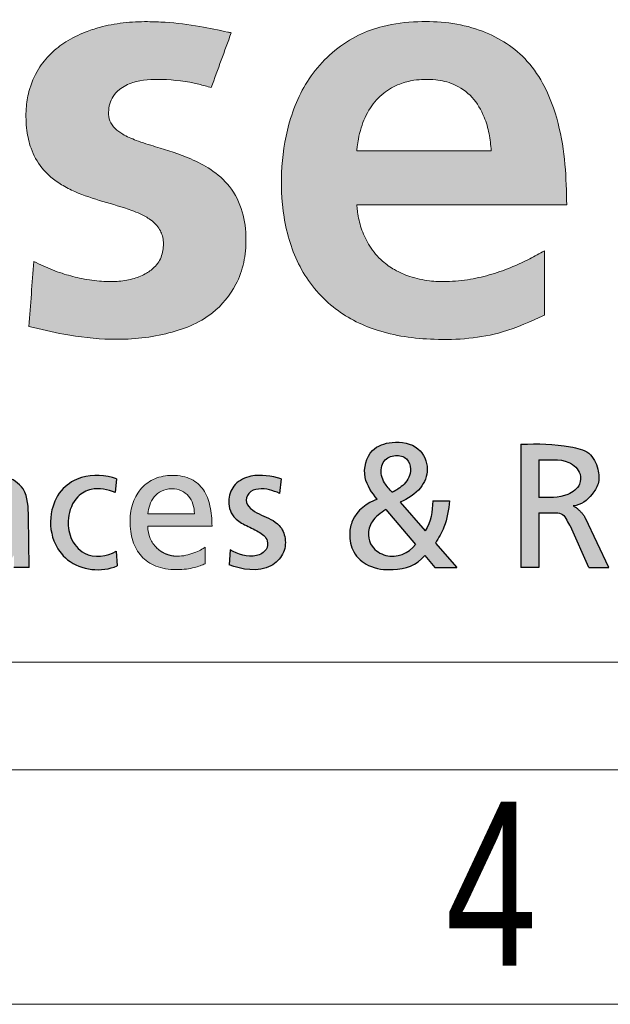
# Model space of a CAD drawing. Header units: millimetres. Extents: x 0 to 1005, y 0 to 424.
# Tile 4 of 14: x 416 to 429, y 0 to 22. Entities that reach past the tile are written whole.
import ezdxf

# ---------------------------------------------------------------- set-up
doc = ezdxf.new("R2010")
doc.units = ezdxf.units.MM
doc.header["$LTSCALE"] = 0.25
doc.layers.add('FORMAT', color=7, linetype='Continuous')
doc.styles.add('SLDTEXTSTYLE3', font='TXT', dxfattribs={"width": 0.75})

# ---------------------------------------------------------------- blocks, each defined once
blk = doc.blocks.new('cajetin')
at = {"color": 7, "linetype": 'Continuous', "lineweight": 18}
for p, q in [((853.5, 7.5), (7.5, 7.5)), ((861, 0), (0, 0))]:
    blk.add_line(p, q, dxfattribs=at)
at = {"color": 7, "linetype": 'Continuous', "lineweight": 0, "insert": (618.007, 6.489), "char_height": 5.25, "attachment_point": 2, "style": 'SLDTEXTSTYLE3'}
blk.add_mtext('4', dxfattribs=at)
blk = doc.blocks.new('LOGO_sombreado')
at = {"linetype": 'Continuous'}
h = blk.add_hatch(color=7, dxfattribs=at)
edge = h.paths.add_edge_path(flags=0)
edge.add_spline(control_points=[(13.137, 7.167), (13.385, 7.107), (13.958, 6.969), (14.94, 6.856), (16.033, 6.948), (17.017, 7.329), (17.536, 7.963), (17.739, 8.529), (17.783, 9.059), (17.719, 9.627), (17.455, 10.158), (17.039, 10.522), (16.498, 10.799), (15.95, 10.966), (15.459, 11.117), (15.166, 11.241), (14.968, 11.379), (14.851, 11.544), (14.827, 11.735), (14.852, 11.914), (14.927, 12.086), (15.088, 12.259), (15.44, 12.427), (16.031, 12.453), (16.593, 12.386), (16.937, 12.287), (17.024, 12.262)], knot_values=[2, 2, 2, 2, 2.059912, 2.138972, 2.231529, 2.317091, 2.37896, 2.41776, 2.457291, 2.503214, 2.550983, 2.593172, 2.631209, 2.693415, 2.727668, 2.75244, 2.768008, 2.784005, 2.798244, 2.812447, 2.826168, 2.841745, 2.867174, 2.915736, 2.97856, 3, 3, 3, 3], weights=[1, 1, 1, 1, 1, 1, 1, 1, 1, 1, 1, 1, 1, 1, 1, 1, 1, 1, 1, 1, 1, 1, 1, 1, 1, 1, 1], degree=3, periodic=0)
edge.add_line((17.024, 12.262), (17.451, 13.431))
edge.add_spline(control_points=[(17.451, 13.431), (17.426, 13.436), (17.204, 13.484), (16.739, 13.586), (16.166, 13.656), (15.619, 13.675), (15.148, 13.656), (14.702, 13.572), (14.29, 13.437), (13.932, 13.26), (13.59, 12.994), (13.304, 12.64), (13.133, 12.232), (13.063, 11.783), (13.077, 11.372), (13.17, 10.934), (13.403, 10.512), (13.758, 10.218), (14.206, 9.991), (14.715, 9.826), (15.188, 9.699), (15.527, 9.565), (15.713, 9.465), (15.858, 9.337), (15.94, 9.215), (15.988, 9.093), (16.007, 8.963), (16.003, 8.82), (15.973, 8.677), (15.908, 8.54), (15.794, 8.4), (15.605, 8.267), (15.333, 8.167), (15.001, 8.115), (14.621, 8.128), (14.227, 8.187), (13.825, 8.298), (13.5, 8.424), (13.304, 8.519), (13.238, 8.551)], knot_values=[0, 0, 0, 0, 0.005653, 0.051977, 0.108664, 0.137127, 0.176746, 0.216073, 0.24029, 0.2755, 0.306859, 0.338493, 0.378336, 0.406147, 0.441816, 0.471537, 0.507617, 0.549768, 0.574349, 0.622211, 0.671374, 0.68606, 0.705384, 0.71922, 0.729875, 0.738587, 0.749066, 0.759494, 0.771085, 0.782308, 0.793676, 0.811965, 0.834198, 0.859455, 0.888117, 0.920718, 0.950113, 0.983265, 1, 1, 1, 1], weights=[1, 1, 1, 1, 1, 1, 1, 1, 1, 1, 1, 1, 1, 1, 1, 1, 1, 1, 1, 1, 1, 1, 1, 1, 1, 1, 1, 1, 1, 1, 1, 1, 1, 1, 1, 1, 1, 1, 1, 1], degree=3, periodic=0)
edge.add_line((13.238, 8.551), (13.137, 7.167))
h = blk.add_hatch(color=7, dxfattribs=at)
edge = h.paths.add_edge_path(flags=0)
edge.add_spline(control_points=[(24.607, 9.759), (24.601, 10.047), (24.588, 10.631), (24.448, 11.515), (24.168, 12.294), (23.638, 13.041), (22.71, 13.598), (21.62, 13.711), (20.745, 13.609), (19.957, 13.326), (19.182, 12.69), (18.677, 11.652), (18.495, 10.569), (18.533, 9.483), (18.852, 8.409), (19.558, 7.539), (20.591, 7.007), (21.846, 6.843), (23.097, 6.936), (23.839, 7.273), (24.132, 7.406)], knot_values=[2, 2, 2, 2, 2.046636, 2.094673, 2.144469, 2.179489, 2.241297, 2.312824, 2.353394, 2.38323, 2.447727, 2.509726, 2.566319, 2.624545, 2.684606, 2.744772, 2.800798, 2.868547, 2.948019, 3, 3, 3, 3], weights=[1, 1, 1, 1, 1, 1, 1, 1, 1, 1, 1, 1, 1, 1, 1, 1, 1, 1, 1, 1, 1], degree=3, periodic=0)
edge.add_line((24.132, 7.406), (24.132, 8.777))
edge.add_spline(control_points=[(24.132, 8.777), (24.028, 8.721), (23.807, 8.6), (23.435, 8.427), (23.014, 8.273), (22.54, 8.159), (22.092, 8.115), (21.656, 8.132), (21.279, 8.212), (20.941, 8.36), (20.642, 8.573), (20.397, 8.859), (20.229, 9.21), (20.161, 9.494), (20.136, 9.675), (20.131, 9.74), (20.129, 9.759)], knot_values=[0, 0, 0, 0, 0.070474, 0.150335, 0.244816, 0.33762, 0.440531, 0.512328, 0.597394, 0.66882, 0.731042, 0.815182, 0.890714, 0.961299, 0.988276, 1, 1, 1, 1], weights=[1, 1, 1, 1, 1, 1, 1, 1, 1, 1, 1, 1, 1, 1, 1, 1, 1], degree=3, periodic=0)
edge.add_line((20.129, 9.759), (24.607, 9.759))
edge = h.paths.add_edge_path(flags=0)
edge.add_spline(control_points=[(20.129, 10.916), (20.132, 10.942), (20.14, 11.026), (20.165, 11.19), (20.235, 11.477), (20.391, 11.829), (20.681, 12.156), (21.016, 12.344), (21.316, 12.42), (21.575, 12.442), (21.859, 12.434), (22.229, 12.348), (22.615, 12.076), (22.846, 11.677), (22.962, 11.282), (22.985, 11.037), (22.997, 10.916)], knot_values=[0, 0, 0, 0, 0.017075, 0.053986, 0.106701, 0.206715, 0.298238, 0.38232, 0.449502, 0.495974, 0.549057, 0.631866, 0.736734, 0.842394, 0.921775, 1, 1, 1, 1], weights=[1, 1, 1, 1, 1, 1, 1, 1, 1, 1, 1, 1, 1, 1, 1, 1, 1], degree=3, periodic=0)
edge.add_line((22.997, 10.916), (20.129, 10.916))
h = blk.add_hatch(color=7, dxfattribs=at)
edge = h.paths.add_edge_path(flags=0)
edge.add_spline(control_points=[(21.805, 2.542), (21.877, 2.65), (22.032, 2.933), (22.091, 3.253), (22.106, 3.442)], knot_values=[0, 0, 0, 0, 0.406584, 1, 1, 1, 1], weights=[1, 1, 1, 1, 1], degree=3, periodic=0)
edge.add_line((22.106, 3.442), (21.753, 3.442))
edge.add_spline(control_points=[(21.753, 3.442), (21.738, 3.224), (21.714, 2.996), (21.59, 2.806)], knot_values=[0, 0, 0, 0, 1, 1, 1, 1], weights=[1, 1, 1, 1], degree=3, periodic=0)
edge.add_line((21.59, 2.806), (21.056, 3.416))
edge.add_spline(control_points=[(21.056, 3.416), (21.214, 3.491), (21.504, 3.656), (21.697, 4.136), (21.465, 4.65), (20.916, 4.739), (20.369, 4.557), (20.219, 3.933), (20.454, 3.616), (20.565, 3.48)], knot_values=[0, 0, 0, 0, 0.149056, 0.266726, 0.399788, 0.558687, 0.684958, 0.850933, 1, 1, 1, 1], weights=[1, 1, 1, 1, 1, 1, 1, 1, 1, 1], degree=3, periodic=0)
edge.add_spline(control_points=[(20.565, 3.48), (20.351, 3.402), (20.044, 3.175), (19.957, 2.708), (20.027, 2.325), (20.394, 2.005), (20.984, 1.941), (21.41, 2.066), (21.579, 2.278)], knot_values=[0, 0, 0, 0, 0.228159, 0.320265, 0.448888, 0.585188, 0.757043, 1, 1, 1, 1], weights=[1, 1, 1, 1, 1, 1, 1, 1, 1], degree=3, periodic=0)
edge.add_line((21.579, 2.278), (21.794, 2.023))
edge.add_line((21.794, 2.023), (22.264, 2.023))
edge.add_line((22.264, 2.023), (21.805, 2.542))
edge = h.paths.add_edge_path(flags=0)
edge.add_spline(control_points=[(21.379, 2.516), (21.241, 2.32), (20.849, 2.173), (20.447, 2.429), (20.35, 2.727), (20.435, 3.053), (20.644, 3.184), (20.746, 3.258)], knot_values=[0, 0, 0, 0, 0.353961, 0.529275, 0.654151, 0.803452, 1, 1, 1, 1], weights=[1, 1, 1, 1, 1, 1, 1, 1], degree=3, periodic=0)
edge.add_line((20.746, 3.258), (21.379, 2.516))
edge = h.paths.add_edge_path(flags=0)
edge.add_spline(control_points=[(20.882, 3.627), (20.825, 3.692), (20.729, 3.799), (20.626, 4.026), (20.663, 4.316), (20.943, 4.441), (21.215, 4.374), (21.318, 4.079), (21.195, 3.83), (21.055, 3.731), (21.011, 3.7)], knot_values=[0, 0, 0, 0, 0.128724, 0.214581, 0.370379, 0.502958, 0.626652, 0.74441, 0.917822, 1, 1, 1, 1], weights=[1, 1, 1, 1, 1, 1, 1, 1, 1, 1, 1], degree=3, periodic=0)
edge.add_spline(control_points=[(21.011, 3.7), (20.949, 3.659), (20.882, 3.627)], knot_values=[0, 0, 0, 1, 1, 1], weights=[1, 1, 1], degree=2, periodic=0)
h = blk.add_hatch(color=7, dxfattribs=at)
edge = h.paths.add_edge_path(flags=0)
edge.add_line((24.009, 3.188), (24.368, 3.188))
edge.add_spline(control_points=[(24.368, 3.188), (24.434, 3.188), (24.572, 3.168), (24.627, 2.966), (24.687, 2.902)], knot_values=[0, 0, 0, 0, 0.33336, 1, 1, 1, 1], weights=[1, 1, 1, 1, 1], degree=3, periodic=0)
edge.add_line((24.687, 2.902), (25.075, 2.023))
edge.add_line((25.075, 2.023), (25.506, 2.023))
edge.add_line((25.506, 2.023), (25.008, 3.072))
edge.add_spline(control_points=[(25.008, 3.072), (24.912, 3.24), (24.747, 3.339)], knot_values=[0, 0, 0, 1, 1, 1], weights=[1, 1, 1], degree=2, periodic=0)
edge.add_spline(control_points=[(24.747, 3.339), (24.917, 3.354), (25.111, 3.514), (25.31, 3.816), (25.289, 4.15), (25.107, 4.513), (24.457, 4.653), (23.998, 4.672), (23.631, 4.651)], knot_values=[0, 0, 0, 0, 0.16441, 0.25248, 0.360343, 0.494705, 0.636227, 1, 1, 1, 1], weights=[1, 1, 1, 1, 1, 1, 1, 1, 1], degree=3, periodic=0)
edge.add_line((23.631, 4.651), (23.631, 2.023))
edge.add_line((23.631, 2.023), (24.009, 2.021))
edge.add_line((24.009, 2.021), (24.009, 3.188))
edge = h.paths.add_edge_path(flags=0)
edge.add_line((24.009, 3.519), (24.009, 4.32))
edge.add_spline(control_points=[(24.009, 4.32), (24.215, 4.303), (24.575, 4.384), (24.917, 4.072), (24.901, 3.748), (24.548, 3.487), (24.217, 3.519), (24.009, 3.519)], knot_values=[0, 0, 0, 0, 0.297889, 0.459423, 0.55577, 0.708639, 1, 1, 1, 1], weights=[1, 1, 1, 1, 1, 1, 1, 1], degree=3, periodic=0)
h = blk.add_hatch(color=7, dxfattribs=at)
edge = h.paths.add_edge_path(flags=0)
edge.add_spline(control_points=[(12.776, 3.232), (12.697, 3.183), (12.484, 3.232), (12.167, 3.156), (11.773, 3.111), (11.49, 2.752), (11.514, 2.287), (12.023, 1.86), (12.597, 1.99), (12.807, 2.27)], knot_values=[0, 0, 0, 0, 0.079966, 0.190057, 0.300094, 0.432511, 0.566689, 0.684622, 1, 1, 1, 1], weights=[1, 1, 1, 1, 1, 1, 1, 1, 1, 1], degree=3, periodic=0)
edge.add_spline(control_points=[(12.807, 2.27), (12.817, 2.296), (12.814, 2.27)], knot_values=[0, 0, 0, 1, 1, 1], weights=[1, 1, 1], degree=2, periodic=0)
edge.add_line((12.814, 2.27), (12.814, 2.023))
edge.add_line((12.814, 2.023), (13.139, 2.023))
edge.add_line((13.139, 2.023), (13.128, 3.106))
edge.add_spline(control_points=[(13.128, 3.106), (13.12, 3.292), (13.119, 3.706), (12.65, 4), (12.214, 4.002), (11.911, 3.898), (11.743, 3.828), (11.727, 3.77)], knot_values=[0, 0, 0, 0, 0.300445, 0.525135, 0.737289, 0.925487, 1, 1, 1, 1], weights=[1, 1, 1, 1, 1, 1, 1, 1], degree=3, periodic=0)
edge.add_line((11.727, 3.77), (11.744, 3.507))
edge.add_spline(control_points=[(11.744, 3.507), (11.927, 3.643), (12.567, 3.881), (12.789, 3.381), (12.776, 3.232)], knot_values=[0, 0, 0, 0, 0.658996, 1, 1, 1, 1], weights=[1, 1, 1, 1, 1], degree=3, periodic=0)
edge = h.paths.add_edge_path(flags=0)
edge.add_spline(control_points=[(12.776, 2.849), (12.772, 2.793), (12.762, 2.658), (12.682, 2.43), (12.419, 2.275), (12.142, 2.255), (11.913, 2.398), (11.87, 2.662), (12.044, 2.834), (12.252, 2.921), (12.499, 2.953), (12.683, 2.938), (12.776, 2.931)], knot_values=[0, 0, 0, 0, 0.068904, 0.168815, 0.283862, 0.42722, 0.488917, 0.605379, 0.695962, 0.771545, 0.884045, 1, 1, 1, 1], weights=[1, 1, 1, 1, 1, 1, 1, 1, 1, 1, 1, 1, 1], degree=3, periodic=0)
edge.add_line((12.776, 2.931), (12.776, 2.849))
h = blk.add_hatch(color=7, dxfattribs=at)
edge = h.paths.add_edge_path(flags=0)
edge.add_arc((16.302, 2.904), 0.641, 248.0344, 270.0503, ccw=False)
edge.add_spline(control_points=[(16.062, 2.31), (15.987, 2.34), (15.919, 2.385), (15.86, 2.441)], knot_values=[23.38427, 23.38427, 23.38427, 23.38427, 23.767925, 23.767925, 23.767925, 23.767925], weights=[1, 0.987772, 0.987772, 1], degree=3, periodic=0)
edge.add_arc((16.291, 2.885), 0.618, 203.0224, 225.9221, ccw=False)
edge.add_spline(control_points=[(15.721, 2.643), (15.688, 2.721), (15.67, 2.809), (15.67, 2.904)], knot_values=[0, 0, 0, 0, 1, 1, 1, 1], weights=[1, 1, 1, 1], degree=3, periodic=0)
edge.add_line((15.67, 2.904), (17.041, 2.904))
edge.add_spline(control_points=[(17.041, 2.904), (17.041, 3.058), (17.028, 3.203), (16.998, 3.334)], knot_values=[2, 2, 2, 2, 3, 3, 3, 3], weights=[1, 1, 1, 1], degree=3, periodic=0)
edge.add_spline(control_points=[(16.998, 3.334), (16.969, 3.464), (16.923, 3.581), (16.857, 3.678)], knot_values=[3, 3, 3, 3, 4, 4, 4, 4], weights=[1, 1, 1, 1], degree=3, periodic=0)
edge.add_spline(control_points=[(16.857, 3.678), (16.791, 3.774), (16.705, 3.852), (16.596, 3.905)], knot_values=[4, 4, 4, 4, 5, 5, 5, 5], weights=[1, 1, 1, 1], degree=3, periodic=0)
edge.add_spline(control_points=[(16.596, 3.905), (16.486, 3.959), (16.353, 3.988), (16.193, 3.988), (16.058, 3.988), (15.934, 3.963), (15.824, 3.916)], knot_values=[5, 5, 5, 5, 6, 6, 6, 7, 7, 7, 7], weights=[1, 1, 1, 1, 1, 1, 1], degree=3, periodic=0)
edge.add_spline(control_points=[(15.824, 3.916), (15.714, 3.87), (15.619, 3.802), (15.54, 3.716)], knot_values=[7, 7, 7, 7, 8, 8, 8, 8], weights=[1, 1, 1, 1], degree=3, periodic=0)
edge.add_spline(control_points=[(15.54, 3.716), (15.462, 3.63), (15.4, 3.526), (15.358, 3.409)], knot_values=[8, 8, 8, 8, 9, 9, 9, 9], weights=[1, 1, 1, 1], degree=3, periodic=0)
edge.add_spline(control_points=[(15.358, 3.409), (15.316, 3.291), (15.294, 3.159), (15.294, 3.017), (15.294, 2.86), (15.313, 2.717), (15.353, 2.591)], knot_values=[9, 9, 9, 9, 10, 10, 10, 11, 11, 11, 11], weights=[1, 1, 1, 1, 1, 1, 1], degree=3, periodic=0)
edge.add_spline(control_points=[(15.353, 2.591), (15.393, 2.464), (15.453, 2.353), (15.535, 2.262)], knot_values=[11, 11, 11, 11, 12, 12, 12, 12], weights=[1, 1, 1, 1], degree=3, periodic=0)
edge.add_spline(control_points=[(15.535, 2.262), (15.616, 2.172), (15.719, 2.1), (15.844, 2.052)], knot_values=[12, 12, 12, 12, 13, 13, 13, 13], weights=[1, 1, 1, 1], degree=3, periodic=0)
edge.add_spline(control_points=[(15.844, 2.052), (15.97, 2.003), (16.117, 1.977), (16.287, 1.977), (16.366, 1.977), (16.436, 1.982), (16.497, 1.99)], knot_values=[13, 13, 13, 13, 14, 14, 14, 15, 15, 15, 15], weights=[1, 1, 1, 1, 1, 1, 1], degree=3, periodic=0)
edge.add_spline(control_points=[(16.497, 1.99), (16.558, 1.998), (16.611, 2.009), (16.659, 2.021)], knot_values=[15, 15, 15, 15, 16, 16, 16, 16], weights=[1, 1, 1, 1], degree=3, periodic=0)
edge.add_spline(control_points=[(16.659, 2.021), (16.706, 2.033), (16.748, 2.047), (16.787, 2.061)], knot_values=[16, 16, 16, 16, 17, 17, 17, 17], weights=[1, 1, 1, 1], degree=3, periodic=0)
edge.add_spline(control_points=[(16.787, 2.061), (16.825, 2.075), (16.86, 2.089), (16.894, 2.101)], knot_values=[17, 17, 17, 17, 18, 18, 18, 18], weights=[1, 1, 1, 1], degree=3, periodic=0)
edge.add_line((16.894, 2.101), (16.894, 2.455))
edge.add_spline(control_points=[(16.894, 2.455), (16.872, 2.437), (16.839, 2.417), (16.798, 2.395)], knot_values=[19.00002, 19.00002, 19.00002, 19.00002, 20.00002, 20.00002, 20.00002, 20.00002], weights=[1, 1, 1, 1], degree=3, periodic=0)
edge.add_spline(control_points=[(16.798, 2.395), (16.757, 2.374), (16.707, 2.352), (16.653, 2.333)], knot_values=[20.00002, 20.00002, 20.00002, 20.00002, 21.00002, 21.00002, 21.00002, 21.00002], weights=[1, 1, 1, 1], degree=3, periodic=0)
edge.add_spline(control_points=[(16.653, 2.333), (16.599, 2.313), (16.541, 2.296), (16.481, 2.283)], knot_values=[21.00002, 21.00002, 21.00002, 21.00002, 22.00002, 22.00002, 22.00002, 22.00002], weights=[1, 1, 1, 1], degree=3, periodic=0)
edge.add_spline(control_points=[(16.481, 2.283), (16.422, 2.271), (16.361, 2.263), (16.303, 2.263)], knot_values=[22.00002, 22.00002, 22.00002, 22.00002, 23.00002, 23.00002, 23.00002, 23.00002], weights=[1, 1, 1, 1], degree=3, periodic=0)
edge = h.paths.add_edge_path(flags=0)
edge.add_spline(control_points=[(15.67, 3.167), (15.676, 3.229), (15.69, 3.294), (15.713, 3.356)], knot_values=[8, 8, 8, 8, 9, 9, 9, 9], weights=[1, 1, 1, 1], degree=3, periodic=0)
edge.add_spline(control_points=[(15.713, 3.356), (15.735, 3.418), (15.766, 3.477), (15.808, 3.528)], knot_values=[9, 9, 9, 9, 10, 10, 10, 10], weights=[1, 1, 1, 1], degree=3, periodic=0)
edge.add_spline(control_points=[(15.808, 3.528), (15.849, 3.579), (15.9, 3.623), (15.963, 3.654)], knot_values=[0, 0, 0, 0, 1, 1, 1, 1], weights=[1, 1, 1, 1], degree=3, periodic=0)
edge.add_spline(control_points=[(15.963, 3.654), (16.025, 3.685), (16.099, 3.702), (16.186, 3.702), (16.262, 3.702), (16.33, 3.687), (16.389, 3.66)], knot_values=[1, 1, 1, 1, 2, 2, 2, 3, 3, 3, 3], weights=[1, 1, 1, 1, 1, 1, 1], degree=3, periodic=0)
edge.add_spline(control_points=[(16.389, 3.66), (16.449, 3.633), (16.499, 3.594), (16.54, 3.545)], knot_values=[3, 3, 3, 3, 4, 4, 4, 4], weights=[1, 1, 1, 1], degree=3, periodic=0)
edge.add_spline(control_points=[(16.54, 3.545), (16.58, 3.497), (16.612, 3.439), (16.633, 3.375)], knot_values=[4, 4, 4, 4, 5, 5, 5, 5], weights=[1, 1, 1, 1], degree=3, periodic=0)
edge.add_spline(control_points=[(16.633, 3.375), (16.654, 3.311), (16.665, 3.241), (16.665, 3.167)], knot_values=[5, 5, 5, 5, 6, 6, 6, 6], weights=[1, 1, 1, 1], degree=3, periodic=0)
edge.add_line((16.665, 3.167), (16.416, 3.167))
edge.add_line((16.416, 3.167), (15.67, 3.167))
h = blk.add_hatch(color=7, dxfattribs=at)
edge = h.paths.add_edge_path(flags=0)
edge.add_arc((16.302, 2.904), 0.641, 248.0344, 270.0503, ccw=False)
edge.add_spline(control_points=[(16.062, 2.31), (15.987, 2.34), (15.919, 2.385), (15.86, 2.441)], knot_values=[23.38427, 23.38427, 23.38427, 23.38427, 23.767925, 23.767925, 23.767925, 23.767925], weights=[1, 0.987772, 0.987772, 1], degree=3, periodic=0)
edge.add_arc((16.291, 2.885), 0.618, 203.0224, 225.9221, ccw=False)
edge.add_spline(control_points=[(15.721, 2.643), (15.688, 2.721), (15.67, 2.809), (15.67, 2.904)], knot_values=[0, 0, 0, 0, 1, 1, 1, 1], weights=[1, 1, 1, 1], degree=3, periodic=0)
edge.add_line((15.67, 2.904), (17.041, 2.904))
edge.add_spline(control_points=[(17.041, 2.904), (17.041, 3.058), (17.028, 3.203), (16.998, 3.334)], knot_values=[2, 2, 2, 2, 3, 3, 3, 3], weights=[1, 1, 1, 1], degree=3, periodic=0)
edge.add_spline(control_points=[(16.998, 3.334), (16.969, 3.464), (16.923, 3.581), (16.857, 3.678)], knot_values=[3, 3, 3, 3, 4, 4, 4, 4], weights=[1, 1, 1, 1], degree=3, periodic=0)
edge.add_spline(control_points=[(16.857, 3.678), (16.791, 3.774), (16.705, 3.852), (16.596, 3.905)], knot_values=[4, 4, 4, 4, 5, 5, 5, 5], weights=[1, 1, 1, 1], degree=3, periodic=0)
edge.add_spline(control_points=[(16.596, 3.905), (16.486, 3.959), (16.353, 3.988), (16.193, 3.988), (16.058, 3.988), (15.934, 3.963), (15.824, 3.916)], knot_values=[5, 5, 5, 5, 6, 6, 6, 7, 7, 7, 7], weights=[1, 1, 1, 1, 1, 1, 1], degree=3, periodic=0)
edge.add_spline(control_points=[(15.824, 3.916), (15.714, 3.87), (15.619, 3.802), (15.54, 3.716)], knot_values=[7, 7, 7, 7, 8, 8, 8, 8], weights=[1, 1, 1, 1], degree=3, periodic=0)
edge.add_spline(control_points=[(15.54, 3.716), (15.462, 3.63), (15.4, 3.526), (15.358, 3.409)], knot_values=[8, 8, 8, 8, 9, 9, 9, 9], weights=[1, 1, 1, 1], degree=3, periodic=0)
edge.add_spline(control_points=[(15.358, 3.409), (15.316, 3.291), (15.294, 3.159), (15.294, 3.017), (15.294, 2.86), (15.313, 2.717), (15.353, 2.591)], knot_values=[9, 9, 9, 9, 10, 10, 10, 11, 11, 11, 11], weights=[1, 1, 1, 1, 1, 1, 1], degree=3, periodic=0)
edge.add_spline(control_points=[(15.353, 2.591), (15.393, 2.464), (15.453, 2.353), (15.535, 2.262)], knot_values=[11, 11, 11, 11, 12, 12, 12, 12], weights=[1, 1, 1, 1], degree=3, periodic=0)
edge.add_spline(control_points=[(15.535, 2.262), (15.616, 2.172), (15.719, 2.1), (15.844, 2.052)], knot_values=[12, 12, 12, 12, 13, 13, 13, 13], weights=[1, 1, 1, 1], degree=3, periodic=0)
edge.add_spline(control_points=[(15.844, 2.052), (15.97, 2.003), (16.117, 1.977), (16.287, 1.977), (16.366, 1.977), (16.436, 1.982), (16.497, 1.99)], knot_values=[13, 13, 13, 13, 14, 14, 14, 15, 15, 15, 15], weights=[1, 1, 1, 1, 1, 1, 1], degree=3, periodic=0)
edge.add_spline(control_points=[(16.497, 1.99), (16.558, 1.998), (16.611, 2.009), (16.659, 2.021)], knot_values=[15, 15, 15, 15, 16, 16, 16, 16], weights=[1, 1, 1, 1], degree=3, periodic=0)
edge.add_spline(control_points=[(16.659, 2.021), (16.706, 2.033), (16.748, 2.047), (16.787, 2.061)], knot_values=[16, 16, 16, 16, 17, 17, 17, 17], weights=[1, 1, 1, 1], degree=3, periodic=0)
edge.add_spline(control_points=[(16.787, 2.061), (16.825, 2.075), (16.86, 2.089), (16.894, 2.101)], knot_values=[17, 17, 17, 17, 18, 18, 18, 18], weights=[1, 1, 1, 1], degree=3, periodic=0)
edge.add_line((16.894, 2.101), (16.894, 2.455))
edge.add_spline(control_points=[(16.894, 2.455), (16.872, 2.437), (16.839, 2.417), (16.798, 2.395)], knot_values=[19.00002, 19.00002, 19.00002, 19.00002, 20.00002, 20.00002, 20.00002, 20.00002], weights=[1, 1, 1, 1], degree=3, periodic=0)
edge.add_spline(control_points=[(16.798, 2.395), (16.757, 2.374), (16.707, 2.352), (16.653, 2.333)], knot_values=[20.00002, 20.00002, 20.00002, 20.00002, 21.00002, 21.00002, 21.00002, 21.00002], weights=[1, 1, 1, 1], degree=3, periodic=0)
edge.add_spline(control_points=[(16.653, 2.333), (16.599, 2.313), (16.541, 2.296), (16.481, 2.283)], knot_values=[21.00002, 21.00002, 21.00002, 21.00002, 22.00002, 22.00002, 22.00002, 22.00002], weights=[1, 1, 1, 1], degree=3, periodic=0)
edge.add_spline(control_points=[(16.481, 2.283), (16.422, 2.271), (16.361, 2.263), (16.303, 2.263)], knot_values=[22.00002, 22.00002, 22.00002, 22.00002, 23.00002, 23.00002, 23.00002, 23.00002], weights=[1, 1, 1, 1], degree=3, periodic=0)
edge = h.paths.add_edge_path(flags=0)
edge.add_spline(control_points=[(15.67, 3.167), (15.676, 3.229), (15.69, 3.294), (15.713, 3.356)], knot_values=[8, 8, 8, 8, 9, 9, 9, 9], weights=[1, 1, 1, 1], degree=3, periodic=0)
edge.add_spline(control_points=[(15.713, 3.356), (15.735, 3.418), (15.766, 3.477), (15.808, 3.528)], knot_values=[9, 9, 9, 9, 10, 10, 10, 10], weights=[1, 1, 1, 1], degree=3, periodic=0)
edge.add_spline(control_points=[(15.808, 3.528), (15.849, 3.579), (15.9, 3.623), (15.963, 3.654)], knot_values=[0, 0, 0, 0, 1, 1, 1, 1], weights=[1, 1, 1, 1], degree=3, periodic=0)
edge.add_spline(control_points=[(15.963, 3.654), (16.025, 3.685), (16.099, 3.702), (16.186, 3.702), (16.262, 3.702), (16.33, 3.687), (16.389, 3.66)], knot_values=[1, 1, 1, 1, 2, 2, 2, 3, 3, 3, 3], weights=[1, 1, 1, 1, 1, 1, 1], degree=3, periodic=0)
edge.add_spline(control_points=[(16.389, 3.66), (16.449, 3.633), (16.499, 3.594), (16.54, 3.545)], knot_values=[3, 3, 3, 3, 4, 4, 4, 4], weights=[1, 1, 1, 1], degree=3, periodic=0)
edge.add_spline(control_points=[(16.54, 3.545), (16.58, 3.497), (16.612, 3.439), (16.633, 3.375)], knot_values=[4, 4, 4, 4, 5, 5, 5, 5], weights=[1, 1, 1, 1], degree=3, periodic=0)
edge.add_spline(control_points=[(16.633, 3.375), (16.654, 3.311), (16.665, 3.241), (16.665, 3.167)], knot_values=[5, 5, 5, 5, 6, 6, 6, 6], weights=[1, 1, 1, 1], degree=3, periodic=0)
edge.add_line((16.665, 3.167), (16.416, 3.167))
edge.add_line((16.416, 3.167), (15.67, 3.167))
at = {"layer": 'FORMAT'}
h = blk.add_hatch(color=256, dxfattribs=at)
edge = h.paths.add_edge_path(flags=0)
edge.add_spline(control_points=[(14.994, 2.372), (14.803, 2.254), (14.35, 2.197), (13.993, 2.642), (13.945, 3.102), (14.101, 3.522), (14.519, 3.756), (14.818, 3.682), (14.975, 3.62)], knot_values=[0, 0, 0, 0, 0.239736, 0.392762, 0.535377, 0.707741, 0.820778, 1, 1, 1, 1], weights=[1, 1, 1, 1, 1, 1, 1, 1, 1], degree=3, periodic=0)
edge.add_line((14.975, 3.62), (15.005, 3.913))
edge.add_spline(control_points=[(15.005, 3.913), (14.769, 3.994), (14.338, 4.032), (13.818, 3.724), (13.565, 3.214), (13.598, 2.624), (14.052, 1.977), (14.687, 1.916), (15.02, 2.056)], knot_values=[0, 0, 0, 0, 0.189442, 0.304437, 0.433405, 0.598153, 0.723513, 1, 1, 1, 1], weights=[1, 1, 1, 1, 1, 1, 1, 1, 1], degree=3, periodic=0)
edge.add_line((15.02, 2.056), (14.994, 2.372))
h = blk.add_hatch(color=256, dxfattribs=at)
edge = h.paths.add_edge_path(flags=0)
edge.add_spline(control_points=[(17.406, 2.082), (17.67, 1.976), (18.168, 1.89), (18.58, 2.287), (18.633, 2.636), (18.51, 2.915), (18.237, 3.101), (17.959, 3.176), (17.744, 3.396), (17.801, 3.642), (18.119, 3.739), (18.341, 3.665), (18.483, 3.605)], knot_values=[0, 0, 0, 0, 0.248617, 0.344888, 0.437274, 0.52019, 0.579843, 0.701279, 0.755995, 0.810863, 0.873582, 1, 1, 1, 1], weights=[1, 1, 1, 1, 1, 1, 1, 1, 1, 1, 1, 1, 1], degree=3, periodic=0)
edge.add_line((18.483, 3.605), (18.513, 3.913))
edge.add_spline(control_points=[(18.513, 3.913), (18.308, 3.976), (17.958, 4.038), (17.513, 3.834), (17.355, 3.47), (17.45, 3.102), (17.75, 2.92), (18.012, 2.811), (18.253, 2.636), (18.212, 2.369), (17.877, 2.197), (17.593, 2.312), (17.425, 2.399)], knot_values=[0, 0, 0, 0, 0.176891, 0.280108, 0.37368, 0.479975, 0.558482, 0.648472, 0.722992, 0.773462, 0.839493, 1, 1, 1, 1], weights=[1, 1, 1, 1, 1, 1, 1, 1, 1, 1, 1, 1, 1], degree=3, periodic=0)
edge.add_line((17.425, 2.399), (17.406, 2.082))
at = {"color": 7, "linetype": 'Continuous', "lineweight": 18}
for p, q in [((16.665, 3.167), (16.416, 3.167)), ((0, 0), (72.5, 0))]:
    blk.add_line(p, q, dxfattribs=at)
blk.add_arc((16.291, 2.885), 0.618, 203.0224, 225.9221, dxfattribs=at)
at = {"color": 8, "linetype": 'Continuous', "lineweight": 0}
for points, knots in [([(17.451, 13.431), (17.426, 13.436), (17.204, 13.484), (16.739, 13.586), (16.166, 13.656), (15.619, 13.675), (15.148, 13.656), (14.702, 13.572), (14.29, 13.437), (13.932, 13.26), (13.59, 12.994), (13.304, 12.64), (13.133, 12.232), (13.063, 11.783), (13.077, 11.372), (13.17, 10.934), (13.403, 10.512), (13.758, 10.218), (14.206, 9.991), (14.715, 9.826), (15.188, 9.699), (15.527, 9.565), (15.713, 9.465), (15.858, 9.337), (15.94, 9.215), (15.988, 9.093), (16.007, 8.963), (16.003, 8.82), (15.973, 8.677), (15.908, 8.54), (15.794, 8.4), (15.605, 8.267), (15.333, 8.167), (15.001, 8.115), (14.621, 8.128), (14.227, 8.187), (13.825, 8.298), (13.5, 8.424), (13.304, 8.519), (13.238, 8.551)], [0, 0, 0, 0, 0.005653, 0.051977, 0.108664, 0.137127, 0.176746, 0.216073, 0.24029, 0.2755, 0.306859, 0.338493, 0.378336, 0.406147, 0.441816, 0.471537, 0.507617, 0.549768, 0.574349, 0.622211, 0.671374, 0.68606, 0.705384, 0.71922, 0.729875, 0.738587, 0.749066, 0.759494, 0.771085, 0.782308, 0.793676, 0.811965, 0.834198, 0.859455, 0.888117, 0.920718, 0.950113, 0.983265, 1, 1, 1, 1]), ([(24.607, 9.759), (24.601, 10.047), (24.588, 10.631), (24.448, 11.515), (24.168, 12.294), (23.638, 13.041), (22.71, 13.598), (21.62, 13.711), (20.745, 13.609), (19.957, 13.326), (19.182, 12.69), (18.677, 11.652), (18.495, 10.569), (18.533, 9.483), (18.852, 8.409), (19.558, 7.539), (20.591, 7.007), (21.846, 6.843), (23.097, 6.936), (23.839, 7.273), (24.132, 7.406)], [2, 2, 2, 2, 2.046636, 2.094673, 2.144469, 2.179489, 2.241297, 2.312824, 2.353394, 2.38323, 2.447727, 2.509726, 2.566319, 2.624545, 2.684606, 2.744772, 2.800798, 2.868547, 2.948019, 3, 3, 3, 3]), ([(13.137, 7.167), (13.385, 7.107), (13.958, 6.969), (14.94, 6.856), (16.033, 6.948), (17.017, 7.329), (17.536, 7.963), (17.739, 8.529), (17.783, 9.059), (17.719, 9.627), (17.455, 10.158), (17.039, 10.522), (16.498, 10.799), (15.95, 10.966), (15.459, 11.117), (15.166, 11.241), (14.968, 11.379), (14.851, 11.544), (14.827, 11.735), (14.852, 11.914), (14.927, 12.086), (15.088, 12.259), (15.44, 12.427), (16.031, 12.453), (16.593, 12.386), (16.937, 12.287), (17.024, 12.262)], [2, 2, 2, 2, 2.059912, 2.138972, 2.231529, 2.317091, 2.37896, 2.41776, 2.457291, 2.503214, 2.550983, 2.593172, 2.631209, 2.693415, 2.727668, 2.75244, 2.768008, 2.784005, 2.798244, 2.812447, 2.826168, 2.841745, 2.867174, 2.915736, 2.97856, 3, 3, 3, 3]), ([(20.129, 10.916), (20.132, 10.942), (20.14, 11.026), (20.165, 11.19), (20.235, 11.477), (20.391, 11.829), (20.681, 12.156), (21.016, 12.344), (21.316, 12.42), (21.575, 12.442), (21.859, 12.434), (22.229, 12.348), (22.615, 12.076), (22.846, 11.677), (22.962, 11.282), (22.985, 11.037), (22.997, 10.916)], [0, 0, 0, 0, 0.017075, 0.053986, 0.106701, 0.206715, 0.298238, 0.38232, 0.449502, 0.495974, 0.549057, 0.631866, 0.736734, 0.842394, 0.921775, 1, 1, 1, 1]), ([(24.132, 8.777), (24.028, 8.721), (23.807, 8.6), (23.435, 8.427), (23.014, 8.273), (22.54, 8.159), (22.092, 8.115), (21.656, 8.132), (21.279, 8.212), (20.941, 8.36), (20.642, 8.573), (20.397, 8.859), (20.229, 9.21), (20.161, 9.494), (20.136, 9.675), (20.131, 9.74), (20.129, 9.759)], [0, 0, 0, 0, 0.070474, 0.150335, 0.244816, 0.33762, 0.440531, 0.512328, 0.597394, 0.66882, 0.731042, 0.815182, 0.890714, 0.961299, 0.988276, 1, 1, 1, 1]), ([(16.596, 3.905), (16.486, 3.959), (16.353, 3.988), (16.193, 3.988), (16.058, 3.988), (15.934, 3.963), (15.824, 3.916)], [5, 5, 5, 5, 6, 6, 6, 7, 7, 7, 7]), ([(15.963, 3.654), (16.025, 3.685), (16.099, 3.702), (16.186, 3.702), (16.262, 3.702), (16.33, 3.687), (16.389, 3.66)], [1, 1, 1, 1, 2, 2, 2, 3, 3, 3, 3]), ([(15.358, 3.409), (15.316, 3.291), (15.294, 3.159), (15.294, 3.017), (15.294, 2.86), (15.313, 2.717), (15.353, 2.591)], [9, 9, 9, 9, 10, 10, 10, 11, 11, 11, 11]), ([(15.844, 2.052), (15.97, 2.003), (16.117, 1.977), (16.287, 1.977), (16.366, 1.977), (16.436, 1.982), (16.497, 1.99)], [13, 13, 13, 13, 14, 14, 14, 15, 15, 15, 15])]:
    blk.add_open_spline(points, degree=3, knots=knots, dxfattribs=at)
for points in [[(17.024, 12.262), (17.167, 12.652), (17.309, 13.041), (17.451, 13.431)], [(22.997, 10.916), (22.041, 10.916), (21.085, 10.916), (20.129, 10.916)], [(20.129, 9.759), (21.622, 9.759), (23.115, 9.759), (24.607, 9.759)], [(24.132, 7.406), (24.132, 7.863), (24.132, 8.32), (24.132, 8.777)], [(13.238, 8.551), (13.204, 8.09), (13.171, 7.628), (13.137, 7.167)], [(15.824, 3.916), (15.714, 3.87), (15.619, 3.802), (15.54, 3.716)], [(16.857, 3.678), (16.791, 3.774), (16.705, 3.852), (16.596, 3.905)], [(15.54, 3.716), (15.462, 3.63), (15.4, 3.526), (15.358, 3.409)], [(15.808, 3.528), (15.849, 3.579), (15.9, 3.623), (15.963, 3.654)], [(16.389, 3.66), (16.449, 3.633), (16.499, 3.594), (16.54, 3.545)], [(16.998, 3.334), (16.969, 3.464), (16.923, 3.581), (16.857, 3.678)], [(15.713, 3.356), (15.735, 3.418), (15.766, 3.477), (15.808, 3.528)], [(16.54, 3.545), (16.58, 3.497), (16.612, 3.439), (16.633, 3.375)], [(16.633, 3.375), (16.654, 3.311), (16.665, 3.241), (16.665, 3.167)], [(15.67, 3.167), (15.676, 3.229), (15.69, 3.294), (15.713, 3.356)], [(16.416, 3.167), (16.167, 3.167), (15.918, 3.167), (15.67, 3.167)], [(17.041, 2.904), (17.041, 3.058), (17.028, 3.203), (16.998, 3.334)], [(15.721, 2.643), (15.688, 2.721), (15.67, 2.809), (15.67, 2.904)], [(15.67, 2.904), (16.127, 2.904), (16.584, 2.904), (17.041, 2.904)], [(15.353, 2.591), (15.393, 2.464), (15.453, 2.353), (15.535, 2.262)], [(16.653, 2.333), (16.599, 2.313), (16.541, 2.296), (16.481, 2.283)], [(16.798, 2.395), (16.757, 2.374), (16.707, 2.352), (16.653, 2.333)], [(16.894, 2.455), (16.872, 2.437), (16.839, 2.417), (16.798, 2.395)], [(16.894, 2.101), (16.894, 2.219), (16.894, 2.337), (16.894, 2.455)], [(15.535, 2.262), (15.616, 2.172), (15.719, 2.1), (15.844, 2.052)], [(16.481, 2.283), (16.422, 2.271), (16.361, 2.263), (16.303, 2.263)], [(16.787, 2.061), (16.825, 2.075), (16.86, 2.089), (16.894, 2.101)], [(16.497, 1.99), (16.558, 1.998), (16.611, 2.009), (16.659, 2.021)], [(16.659, 2.021), (16.706, 2.033), (16.748, 2.047), (16.787, 2.061)]]:
    blk.add_open_spline(points, degree=3, dxfattribs=at)
for points, weights in [([(16.062, 2.31), (15.987, 2.34), (15.919, 2.385), (15.86, 2.441)], [1, 0.987771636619, 0.987771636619, 1]), ([(16.303, 2.263), (16.22, 2.263), (16.139, 2.279), (16.062, 2.31)], [1, 0.987733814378, 0.987733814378, 1])]:
    blk.add_rational_spline(points, weights, degree=3, dxfattribs=at)
at = {"layer": 'FORMAT', "color": 7}
for p, q in [((23.631, 4.651), (23.631, 2.023)), ((24.009, 4.32), (24.009, 3.519)), ((15.005, 3.913), (14.975, 3.62)), ((18.513, 3.913), (18.483, 3.605)), ((21.056, 3.416), (21.59, 2.806)), ((21.753, 3.442), (22.106, 3.442)), ((20.746, 3.258), (21.379, 2.516)), ((24.009, 3.188), (24.009, 2.021)), ((24.009, 3.188), (24.368, 3.188)), ((13.139, 2.023), (13.128, 3.106)), ((25.506, 2.023), (25.008, 3.072)), ((25.075, 2.023), (24.687, 2.902)), ((21.805, 2.542), (22.264, 2.023)), ((14.994, 2.372), (15.02, 2.056)), ((17.425, 2.399), (17.406, 2.082)), ((21.579, 2.278), (21.794, 2.023)), ((13.139, 2.023), (12.814, 2.023)), ((21.794, 2.023), (22.264, 2.023)), ((24.009, 2.021), (23.631, 2.023)), ((25.075, 2.023), (25.506, 2.023))]:
    blk.add_line(p, q, dxfattribs=at)
for points, knots in [([(20.565, 3.48), (20.454, 3.616), (20.219, 3.933), (20.369, 4.557), (20.916, 4.739), (21.465, 4.65), (21.697, 4.136), (21.504, 3.656), (21.214, 3.491), (21.056, 3.416)], [0, 0, 0, 0, 0.149067, 0.315042, 0.441313, 0.600212, 0.733274, 0.850944, 1, 1, 1, 1]), ([(23.631, 4.651), (23.998, 4.672), (24.457, 4.653), (25.107, 4.513), (25.289, 4.15), (25.31, 3.816), (25.111, 3.514), (24.917, 3.354), (24.747, 3.339)], [0, 0, 0, 0, 0.363773, 0.505295, 0.639657, 0.74752, 0.83559, 1, 1, 1, 1]), ([(20.882, 3.627), (20.825, 3.692), (20.729, 3.799), (20.626, 4.026), (20.663, 4.316), (20.943, 4.441), (21.215, 4.374), (21.318, 4.079), (21.195, 3.83), (21.055, 3.731), (21.011, 3.7)], [0, 0, 0, 0, 0.128724, 0.214581, 0.370379, 0.502958, 0.626652, 0.74441, 0.917822, 1, 1, 1, 1]), ([(24.009, 4.32), (24.215, 4.303), (24.575, 4.384), (24.917, 4.072), (24.901, 3.748), (24.548, 3.487), (24.217, 3.519), (24.009, 3.519)], [0, 0, 0, 0, 0.297889, 0.459423, 0.55577, 0.708639, 1, 1, 1, 1]), ([(13.128, 3.106), (13.12, 3.292), (13.119, 3.706), (12.65, 4), (12.214, 4.002), (11.911, 3.898), (11.743, 3.828), (11.727, 3.77)], [0, 0, 0, 0, 0.300445, 0.525135, 0.737289, 0.925487, 1, 1, 1, 1]), ([(15.005, 3.913), (14.769, 3.994), (14.338, 4.032), (13.818, 3.724), (13.565, 3.214), (13.598, 2.624), (14.052, 1.977), (14.687, 1.916), (15.02, 2.056)], [0, 0, 0, 0, 0.189442, 0.304437, 0.433405, 0.598153, 0.723513, 1, 1, 1, 1]), ([(18.513, 3.913), (18.308, 3.976), (17.958, 4.038), (17.513, 3.834), (17.355, 3.47), (17.45, 3.102), (17.75, 2.92), (18.012, 2.811), (18.253, 2.636), (18.212, 2.369), (17.877, 2.197), (17.593, 2.312), (17.425, 2.399)], [0, 0, 0, 0, 0.176891, 0.280108, 0.37368, 0.479975, 0.558482, 0.648472, 0.722992, 0.773462, 0.839493, 1, 1, 1, 1]), ([(14.975, 3.62), (14.818, 3.682), (14.519, 3.756), (14.101, 3.522), (13.945, 3.102), (13.993, 2.642), (14.35, 2.197), (14.803, 2.254), (14.994, 2.372)], [0, 0, 0, 0, 0.179222, 0.292259, 0.464623, 0.607238, 0.760264, 1, 1, 1, 1]), ([(18.483, 3.605), (18.341, 3.665), (18.119, 3.739), (17.801, 3.642), (17.744, 3.396), (17.959, 3.176), (18.237, 3.101), (18.51, 2.915), (18.633, 2.636), (18.58, 2.287), (18.168, 1.89), (17.67, 1.976), (17.406, 2.082)], [0, 0, 0, 0, 0.126418, 0.189137, 0.244005, 0.298721, 0.420157, 0.47981, 0.562726, 0.655112, 0.751383, 1, 1, 1, 1]), ([(20.565, 3.48), (20.351, 3.402), (20.044, 3.175), (19.957, 2.708), (20.027, 2.325), (20.394, 2.005), (20.984, 1.941), (21.41, 2.066), (21.579, 2.278)], [0, 0, 0, 0, 0.228159, 0.320265, 0.448888, 0.585188, 0.757043, 1, 1, 1, 1]), ([(22.106, 3.442), (22.091, 3.253), (22.032, 2.933), (21.877, 2.65), (21.805, 2.542)], [0, 0, 0, 0, 0.593416, 1, 1, 1, 1]), ([(20.746, 3.258), (20.644, 3.184), (20.435, 3.053), (20.35, 2.727), (20.447, 2.429), (20.849, 2.173), (21.241, 2.32), (21.379, 2.516)], [0, 0, 0, 0, 0.196548, 0.345849, 0.470725, 0.646039, 1, 1, 1, 1]), ([(24.368, 3.188), (24.434, 3.188), (24.572, 3.168), (24.627, 2.966), (24.687, 2.902)], [0, 0, 0, 0, 0.33336, 1, 1, 1, 1])]:
    blk.add_open_spline(points, degree=3, knots=knots, dxfattribs=at)
for points, degree in [([(21.011, 3.7), (20.949, 3.659), (20.882, 3.627)], 2), ([(21.753, 3.442), (21.738, 3.224), (21.714, 2.996), (21.59, 2.806)], 3), ([(24.747, 3.339), (24.912, 3.24), (25.008, 3.072)], 2)]:
    blk.add_open_spline(points, degree=degree, dxfattribs=at)

msp = doc.modelspace()

# ---------------------------------------------------------------- linework, layer by layer
at = {"color": 7, "linetype": 'Continuous', "lineweight": 18}
msp.add_line((402.554, 5.174), (588.826, 5.174), dxfattribs=at)

# ---------------------------------------------------------------- block references
at = {"xscale": 0.689895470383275, "yscale": 0.689895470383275, "zscale": 0.689895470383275}
msp.add_blockref('cajetin', (0, 0), dxfattribs=at)
at = {"color": 7, "linetype": 'Continuous', "xscale": 1.034843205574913, "yscale": 1.034843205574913, "zscale": 1.034843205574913}
msp.add_blockref('LOGO_sombreado', (402.564, 7.552), dxfattribs=at)

doc.saveas('drawing.dxf')
